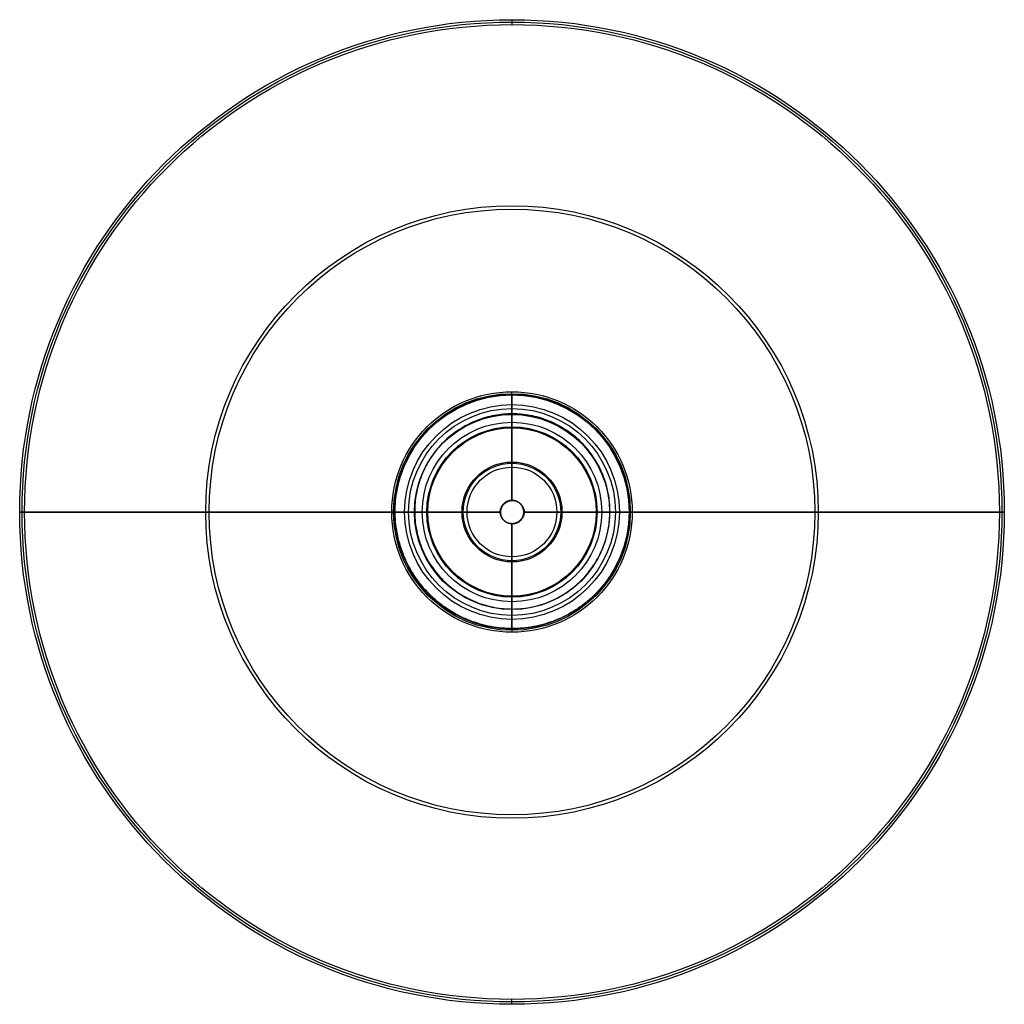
# Model space of a CAD drawing. Header units: millimetres. Extents: x 766 to 1018, y -126 to 126.
import ezdxf

# ---------------------------------------------------------------- set-up
doc = ezdxf.new("R2010")
doc.units = ezdxf.units.MM
doc.header["$MEASUREMENT"] = 0
doc.layers.add('Default', color=7, linetype='Continuous', true_color=0x000000)

msp = doc.modelspace()

# ---------------------------------------------------------------- linework, layer by layer
at = {"layer": 'Default'}
for p, q in [((892.3, 25, 20.85), (892.3, 30, 20.85)), ((892.3, 30, 20.85), (892.3, 30, 18.85)), ((892.3, 30, 18.85), (892.3, 23, 18.85)), ((892.3, 3, 190.85), (892.3, 25, 190.85)), ((892.3, 25, 190.85), (892.3, 25, 20.85)), ((892.3, 23, 188.85), (892.3, 3, 188.85)), ((892.3, 23, 18.85), (892.3, 23, 188.85)), ((892.3, 12.79, 20.45), (892.3, 12.79, 21.45)), ((862.3, 0, 18.85), (869.3, 0, 18.85)), ((862.3, 0, 20.85), (862.3, 0, 18.85)), ((867.3, 0, 20.85), (862.3, 0, 20.85)), ((867.3, 0, 190.85), (867.3, 0, 20.85)), ((889.3, 0, 190.85), (867.3, 0, 190.85)), ((869.3, 0, 188.85), (889.3, 0, 188.85)), ((869.3, 0, 18.85), (869.3, 0, 188.85)), ((879.51, 0, 20.45), (879.51, 0, 21.45)), ((879.51, 0, 20.45), (879.51, 0, 21.45)), ((915.3, 0, 188.85), (895.3, 0, 188.85)), ((895.3, 0, 190.85), (917.3, 0, 190.85)), ((905.09, 0, 20.45), (905.09, 0, 21.45)), ((922.3, 0, 18.85), (915.3, 0, 18.85)), ((915.3, 0, 18.85), (915.3, 0, 188.85)), ((917.3, 0, 190.85), (917.3, 0, 20.85)), ((917.3, 0, 20.85), (922.3, 0, 20.85)), ((922.3, 0, 20.85), (922.3, 0, 18.85)), ((892.3, -23, 188.85), (892.3, -3, 188.85)), ((892.3, -3, 190.85), (892.3, -25, 190.85)), ((892.3, -12.79, 20.45), (892.3, -12.79, 21.45)), ((892.3, -30, 18.85), (892.3, -23, 18.85)), ((892.3, -23, 18.85), (892.3, -23, 188.85)), ((892.3, -25, 190.85), (892.3, -25, 20.85)), ((892.3, -25, 20.85), (892.3, -30, 20.85)), ((892.3, -30, 20.85), (892.3, -30, 18.85))]:
    msp.add_line(p, q, dxfattribs=at)
at = {"layer": 'Default', "extrusion": (1, 0, 0)}
for points in [[(30.81, 21.45), (126.1, -105.07)], [(124.85, -105.07), (30.31, 20.45)], [(-124.85, -105.07), (-30.31, 20.45)], [(-30.81, 21.45), (-126.1, -105.07)]]:
    msp.add_lwpolyline(points, dxfattribs=at)
at = {"layer": 'Default'}
for points in [[(892.3, 126.1), (892.3, 124.85)], [(892.3, 12.79), (892.3, 30.81)], [(892.3, 30.31), (892.3, 12.79)], [(766.2, 0), (767.45, 0)], [(766.2, 0), (767.45, 0)], [(879.51, 0), (861.49, 0)], [(861.99, 0), (879.51, 0)], [(905.09, 0), (923.11, 0)], [(922.61, 0), (905.09, 0)], [(1018.4, 0), (1017.15, 0)], [(892.3, -12.79), (892.3, -30.81)], [(892.3, -30.31), (892.3, -12.79)], [(892.3, -126.1), (892.3, -124.85)]]:
    msp.add_lwpolyline(points, dxfattribs=at)
at = {"layer": 'Default', "extrusion": (0, 1, 0)}
for points in [[(-861.49, 21.45), (-766.2, -105.07)], [(-879.51, 21.45), (-861.49, 21.45), (-766.2, -105.07)], [(-767.45, -105.07), (-861.99, 20.45)], [(-767.45, -105.07), (-861.99, 20.45), (-879.51, 20.45)], [(-1017.15, -105.07), (-922.61, 20.45)], [(-923.11, 21.45), (-1018.4, -105.07)]]:
    msp.add_lwpolyline(points, dxfattribs=at)
at = {"layer": 'Default'}
for centre, radius in [((892.3, 0, -105.07), 126.1), ((892.3, 0, -105.07), 125.48), ((892.3, 0, -105.07), 124.85), ((892.3, 0, -41.81), 78.46), ((892.3, 0, -42.31), 77.58), ((892.3, 0, 21.45), 30.81), ((892.3, 0, 20.45), 30.31), ((892.3, 0, 20.85), 30), ((892.3, 0, 18.85), 30), ((892.3, 0, 19.85), 30), ((892.3, 0, 20.85), 27.5), ((892.3, 0, 18.85), 26.5), ((892.3, 0, 190.85), 25), ((892.3, 0, 20.85), 25), ((892.3, 0, 105.85), 25), ((892.3, 0, 18.85), 23), ((892.3, 0, 188.85), 23), ((892.3, 0, 103.85), 23), ((892.3, 0, 21.45), 21.8), ((892.3, 0, 20.45), 21.55), ((892.3, 0, 21.45), 12.79), ((892.3, 0, 20.45), 12.79), ((892.3, 0, 20.95), 12.79), ((892.3, 0, 190.85), 12.5), ((892.3, 0, 188.85), 11.5)]:
    msp.add_circle(centre, radius, dxfattribs=at)
for start, end in [(0, 180), (180, 0)]:
    msp.add_arc((892.3, 0, 190.85), 3, start, end, dxfattribs=at)
for points, weights, knots in [([(922.38, 0.15, 21.52), (922.38, 30.15, 21.52), (892.38, 30.15, 21.52), (862.38, 30.15, 21.52), (862.38, 0.15, 21.52), (862.38, -29.85, 21.52), (892.38, -29.85, 21.52), (922.38, -29.85, 21.52), (922.38, 0.15, 21.52)], [1, 0.707106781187, 1, 0.707106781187, 1, 0.707106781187, 1, 0.707106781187, 1], [0, 0, 0, 39.269908, 39.269908, 78.539816, 78.539816, 117.809725, 117.809725, 157.079633, 157.079633, 157.079633]), ([(922.38, 0.15, 26.52), (922.38, 30.15, 26.52), (892.38, 30.15, 26.52), (862.38, 30.15, 26.52), (862.38, 0.15, 26.52), (862.38, -29.85, 26.52), (892.38, -29.85, 26.52), (922.38, -29.85, 26.52), (922.38, 0.15, 26.52)], [1, 0.707106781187, 1, 0.707106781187, 1, 0.707106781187, 1, 0.707106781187, 1], [0, 0, 0, 39.269908, 39.269908, 78.539816, 78.539816, 117.809725, 117.809725, 157.079633, 157.079633, 157.079633]), ([(917.38, 0.15, 21.52), (917.38, -24.85, 21.52), (892.38, -24.85, 21.52), (867.38, -24.85, 21.52), (867.38, 0.15, 21.52), (867.38, 25.15, 21.52), (892.38, 25.15, 21.52), (917.38, 25.15, 21.52), (917.38, 0.15, 21.52)], [1, 0.707106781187, 1, 0.707106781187, 1, 0.707106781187, 1, 0.707106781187, 1], [157.079633, 157.079633, 157.079633, 196.349541, 196.349541, 235.619449, 235.619449, 274.889357, 274.889357, 314.159265, 314.159265, 314.159265]), ([(917.38, 0.15, 26.52), (917.38, -24.85, 26.52), (892.38, -24.85, 26.52), (867.38, -24.85, 26.52), (867.38, 0.15, 26.52), (867.38, 25.15, 26.52), (892.38, 25.15, 26.52), (917.38, 25.15, 26.52), (917.38, 0.15, 26.52)], [1, 0.707106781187, 1, 0.707106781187, 1, 0.707106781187, 1, 0.707106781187, 1], [157.079633, 157.079633, 157.079633, 196.349541, 196.349541, 235.619449, 235.619449, 274.889357, 274.889357, 314.159265, 314.159265, 314.159265]), ([(889.3, 0, 188.85), (889.3, 3, 188.85), (892.3, 3, 188.85), (895.3, 3, 188.85), (895.3, 0, 188.85)], [0.999999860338, 0.707106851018, 1, 0.707106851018, 0.999999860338], [-9.424778, -9.424778, -9.424778, -4.712389, -4.712389, 0, 0, 0]), ([(895.41, -0.06, 186.88), (895.41, 2.94, 186.88), (892.41, 2.94, 186.88), (889.41, 2.94, 186.88), (889.41, -0.06, 186.88), (889.41, -3.06, 186.88), (892.41, -3.06, 186.88), (895.41, -3.06, 186.88), (895.41, -0.06, 186.88)], [1, 0.707106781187, 1, 0.707106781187, 1, 0.707106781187, 1, 0.707106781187, 1], [0, 0, 0, 4.712389, 4.712389, 9.424778, 9.424778, 14.137167, 14.137167, 18.849556, 18.849556, 18.849556]), ([(895.41, -0.06, 1089.11), (895.41, 2.94, 1089.11), (892.41, 2.94, 1089.11), (889.41, 2.94, 1089.11), (889.41, -0.06, 1089.11), (889.41, -3.06, 1089.11), (892.41, -3.06, 1089.11), (895.41, -3.06, 1089.11), (895.41, -0.06, 1089.11)], [1, 0.707106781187, 1, 0.707106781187, 1, 0.707106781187, 1, 0.707106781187, 1], [0, 0, 0, 4.712389, 4.712389, 9.424778, 9.424778, 14.137167, 14.137167, 18.849556, 18.849556, 18.849556]), ([(895.3, 0, 188.85), (895.3, -3, 188.85), (892.3, -3, 188.85), (889.3, -3, 188.85), (889.3, 0, 188.85)], [1, 0.707106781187, 1, 0.707106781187, 1], [-18.849556, -18.849556, -18.849556, -14.137167, -14.137167, -9.424778, -9.424778, -9.424778])]:
    msp.add_rational_spline(points, weights, degree=2, knots=knots, dxfattribs=at)
for points in [[(892.3, 3, 188.85), (892.3, 3, 189.85), (892.3, 3, 190.85)], [(889.3, 0, 188.85), (889.3, 0, 189.85), (889.3, 0, 190.85)], [(895.3, 0, 188.85), (895.3, 0, 189.85), (895.3, 0, 190.85)], [(917.38, 0.15, 21.52), (917.38, 0.15, 24.02), (917.38, 0.15, 26.52)], [(922.38, 0.15, 21.52), (922.38, 0.15, 24.02), (922.38, 0.15, 26.52)], [(895.41, -0.06, 186.88), (895.41, -0.06, 637.99), (895.41, -0.06, 1089.11)], [(892.3, -3, 188.85), (892.3, -3, 189.85), (892.3, -3, 190.85)]]:
    msp.add_open_spline(points, degree=2, dxfattribs=at)

doc.saveas('drawing.dxf')
